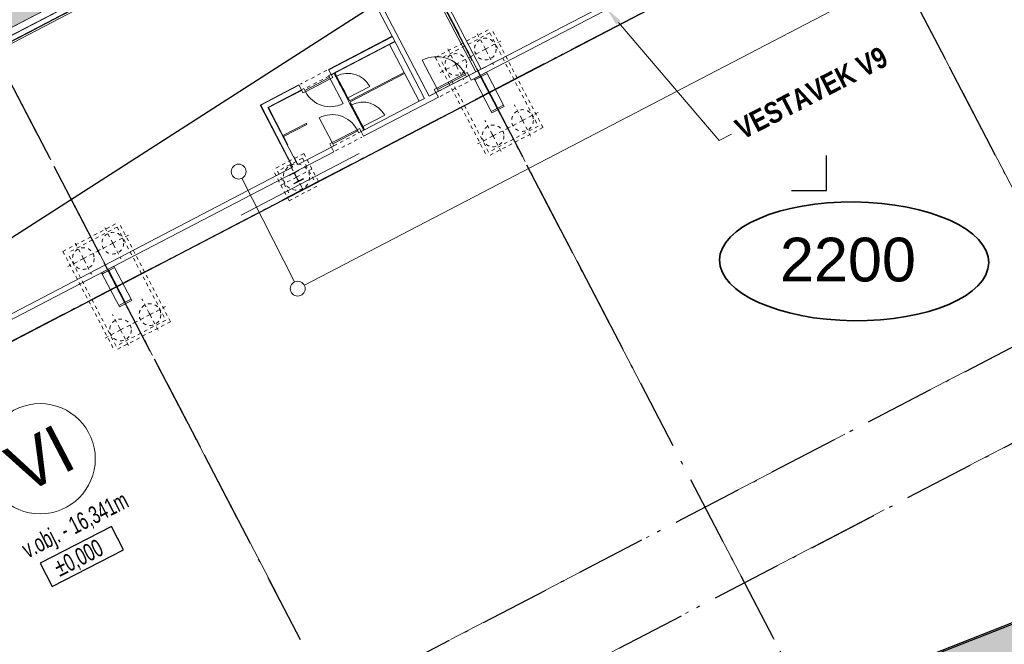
# Model space of a CAD drawing. Header units: metres. Extents: x -535942 to -530626, y -1087729 to -1086275.
# Tile 198 of 247: x -534185 to -534157, y -1086817 to -1086799. Entities that reach past the tile are written whole.
import ezdxf
from ezdxf import colors
from ezdxf.entities.mleader import LeaderData, LeaderLine
from ezdxf.enums import TextEntityAlignment as Align
from ezdxf.math import Vec2, Vec3

# ---------------------------------------------------------------- set-up
doc = ezdxf.new("R2010")
doc.units = ezdxf.units.M
for name, pattern in [('A_CARA_07', [7, 5, -2]), ('A_CARA_15', [7.6, 5, -1.3, 0, -1.3]), ('B_CARA_03', [3, 2, -1]), ('CONTINOUS', [0]), ('Čerchovaná 20mm', [3000, 2000, -500, 0, -500]), ('Čerchovaná 3mm', [5, 3, -1, 0, -1])]:
    doc.linetypes.add(name, pattern=pattern)
for name, color, linetype in [('_blok katastr', 7, 'Continuous'), ('_blok zaměření - nové', 7, 'Continuous'), ('_základy', 7, 'Continuous'), ('AG popis nové', 240, 'Continuous'), ('AG_kontaminace', 252, 'Continuous'), ('AG_srafy SS komunikace', 253, 'Continuous')]:
    doc.layers.add(name, color=color, linetype=linetype)
for name, color, linetype, lineweight in [('AG budovy tence', 240, 'Continuous', 18), ('AG budovy tluste', 240, 'Continuous', 50), ('AG_kanal splaskova', 24, 'G_POTR_627_PN', 35), ('AG_legenda', 240, 'Continuous', 35), ('CA_DVERE', 7, 'Continuous', 13), ('CA_DVERE18', 8, 'Continuous', 9), ('CA_DVERE25', 7, 'Continuous', 9), ('CA_DVERE_NEVHRA1', 3, 'Čerchovaná 3mm', 13), ('CA_NEVHRA', 3, 'A_CARA_07', 9), ('CA_OSY', 5, 'A_CARA_15', 18), ('CA_POHHRA18', 8, 'Continuous', 18), ('CA_POHHRA25', 7, 'Continuous', 25), ('CA_REZY', 1, 'Continuous', 50), ('CA_ZAKLADY25', 7, 'Continuous', 18), ('RP_kom_popis', 240, 'Continuous', 35), ('RP_kom_srafy_chodnik', 31, 'Continuous', 18), ('RP_komunikace', 240, 'Continuous', 35), ('SS_KOTY', 3, 'Continuous', 25), ('SS_TEXT5', 4, 'Continuous', 50)]:
    doc.layers.add(name, color=color, linetype=linetype, lineweight=lineweight)
doc.layers.add('AG_Demolice', color=7, linetype='Continuous', lineweight=25, true_color=0xff8000)
doc.layers.add('AG_dotčená parcela', color=7, linetype='Continuous', lineweight=30, true_color=0x007f00)
doc.layers.add('AG_revizni oblacek', color=111, linetype='Continuous', plot=False)
for name, color, linetype, true_color in [('BT_hranice_parcel', 7, 'Continuous', 0x007f00), ('BT_mapove_znacky', 7, 'Continuous', 0x007f00), ('BT_text_parcel', 7, 'Continuous', 0x007f00)]:
    doc.layers.add(name, color=color, linetype=linetype, true_color=true_color)
doc.styles.add('Annotative', font='txt')
doc.styles.add('BT_text_mapy_m', font='arial.ttf', dxfattribs={"height": 5})
doc.styles.add('PM-Poznámka', font='ARIALN.TTF', dxfattribs={"width": 0.8})
doc.styles.add('ROMANS', font='romans')
doc.styles.get("Standard").update_dxf_attribs({"font": 'ARIALN.TTF'})
doc.linetypes.add('G_POTR_627_PN', pattern='A,0.5,-1,2,-6.5,[9,hpfmlin.shx,S=1,R=0,X=0,Y=0],-6.5,2,-1,0.5', length=20)

# ---------------------------------------------------------------- blocks, each defined once
blk = doc.blocks.new('BT_symbol_319')
at = {"layer": 'BT_mapove_znacky', "lineweight": -3}
blk.add_lwpolyline([(-0.5, 0), (0.5, 0), (0.5, 1)], dxfattribs=at)
blk = doc.blocks.new('_KATASTR')
at = {"layer": 'AG_dotčená parcela', "color": 3, "lineweight": 35, "true_color": 0x00ff00}
blk.add_ellipse((-534160.859, -1086806.19), major_axis=(3.845, -0.04), ratio=0.441498, dxfattribs=at)
at = {"layer": 'BT_hranice_parcel', "lineweight": -3}
blk.add_lwpolyline([(-534124.29, -1086793.41), (-534124.09, -1086799.01), (-534126.44, -1086803.61), (-534131.44, -1086806.72), (-534166.27, -1086820.42), (-534181.33, -1086826.86), (-534198.96, -1086836), (-534207.29, -1086819.86), (-534135.23, -1086773.61), (-534124.29, -1086793.41)], dxfattribs=at)
at = {"layer": 'BT_mapove_znacky', "lineweight": -3}
blk.add_blockref('BT_symbol_319', (-534162.15, -1086804.17), dxfattribs=at)
at = {"layer": 'BT_text_parcel', "lineweight": -3, "style": 'BT_text_mapy_m'}
blk.add_text('2200', height=1.25, dxfattribs=at).set_placement((-534162.977, -1086806.764))
blk = doc.blocks.new('Zaměření - zekan')
at = {"layer": 'AG_srafy SS komunikace', "transparency": 33554516}
h = blk.add_hatch(color=256, dxfattribs=at)
h.dxf.hatch_style = 1
h.paths.add_polyline_path([(-534240.26, -1086848.01), (-534242.39, -1086848.54), (-534243.974, -1086849.136), (-534248.67, -1086851.22), (-534254.11, -1086853.75), (-534260.09, -1086856.64), (-534264.42, -1086858.86), (-534270.39, -1086862.11), (-534275.64, -1086864.95), (-534281.45, -1086868.07), (-534281.659, -1086868.183), (-534285.72, -1086869.95), (-534292.582, -1086873.477), (-534300.99, -1086878.21), (-534304.7, -1086880.03), (-534311.17, -1086883.6), (-534311.21, -1086883.69), (-534319, -1086887.9), (-534326.28, -1086891.8), (-534333.68, -1086895.85), (-534341.033, -1086899.872), (-534342.39, -1086900.59), (-534348.52, -1086904), (-534357.39, -1086909.18), (-534363.51, -1086912.76), (-534368.15, -1086915.35), (-534368.58, -1086915.38), (-534371.67, -1086917.17), (-534371.6, -1086917.36), (-534374.61, -1086918.91), (-534375.85, -1086919.55), (-534383.298, -1086923.67), (-534387.62, -1086926.167), (-534390.99, -1086928.47), (-534395.26, -1086932.19), (-534398.39, -1086935.37), (-534401.04, -1086938.71), (-534403.34, -1086942.64), (-534405.25, -1086947.26), (-534406.47, -1086948.88), (-534407.31, -1086949.26), (-534408.77, -1086950.15), (-534411.9, -1086951.42), (-534412.44, -1086951.7), (-534411.572, -1086955.25), (-534406.31, -1086953.97), (-534406.43, -1086955.99), (-534406.92, -1086958.84), (-534407.82, -1086961.82), (-534408.73, -1086963.55), (-534410.13, -1086965.71), (-534411.33, -1086966.62), (-534411.44, -1086966.66), (-534412.09, -1086967.39), (-534412.79, -1086968.05), (-534413.62, -1086968.71), (-534414.49, -1086969.26), (-534416.26, -1086969.93), (-534415.54, -1086973.73), (-534414.56, -1086973.85), (-534413.62, -1086974.05), (-534405.67, -1086972.87), (-534403.64, -1086972.67), (-534402.63, -1086972.81), (-534401.62, -1086973.13), (-534400.5, -1086973.63), (-534397.57, -1086975.25), (-534395.92, -1086976.46), (-534395, -1086977.42), (-534392.36, -1086981.04), (-534391.77, -1086982.25), (-534391.1, -1086982), (-534390.78, -1086982.85), (-534391.39, -1086983.1), (-534390.58, -1086985.29), (-534390.25, -1086986.4), (-534390.1, -1086987.69), (-534390.06, -1086988.65), (-534390.2, -1086989.8), (-534390.5, -1086990.92), (-534391.16, -1086992.45), (-534391.4, -1086992.91), (-534381.94, -1086987.31), (-534382.24, -1086986.32), (-534382.32, -1086985.31), (-534382.16, -1086984.27), (-534381.82, -1086983.34), (-534381.32, -1086982.44), (-534380.71, -1086981.63), (-534379.98, -1086980.93), (-534379.21, -1086980.3), (-534378.39, -1086979.72), (-534377.467, -1086979.211), (-534373.711, -1086977.112), (-534372.583, -1086976.508), (-534371.89, -1086976.12), (-534371.16, -1086975.66), (-534367.03, -1086973.76), (-534365.62, -1086973.12), (-534362.45, -1086971.42), (-534362.565, -1086971.198), (-534357.153, -1086968.396), (-534349.974, -1086964.676), (-534344.031, -1086961.597), (-534335.38, -1086957.063), (-534329.65, -1086954.06), (-534329.53, -1086954.31), (-534329, -1086954.29), (-534328.53, -1086954.37), (-534328.09, -1086954.52), (-534327.64, -1086954.75), (-534327.21, -1086955.13), (-534326.4, -1086956.7), (-534323.4, -1086955.17), (-534324.27, -1086953.55), (-534324.32, -1086953.03), (-534324.26, -1086952.54), (-534324.13, -1086952.05), (-534323.82, -1086951.55), (-534323.49, -1086951.1), (-534311.67, -1086944.94), (-534305.34, -1086941.6), (-534300.39, -1086939.07), (-534294.798, -1086936.104), (-534294.97, -1086935.8), (-534290.77, -1086933.636), (-534286.14, -1086931.26), (-534286.02, -1086931.42), (-534285.95, -1086931.48), (-534281.89, -1086929.385), (-534271.3, -1086923.94), (-534268.39, -1086922.44), (-534266.57, -1086921.49), (-534263.17, -1086919.71), (-534259.895, -1086918.003), (-534258.72, -1086917.39), (-534257.63, -1086916.91), (-534256.65, -1086916.73), (-534255.56, -1086916.71), (-534254.93, -1086916.98), (-534253.92, -1086917.86), (-534252.78, -1086919.28), (-534251.69, -1086920.86), (-534249.08, -1086925.78), (-534247.53, -1086928.67), (-534240.07, -1086924.81), (-534241.74, -1086921.65), (-534244.189, -1086916.906), (-534244.46, -1086916.38), (-534245.17, -1086914.8), (-534245.34, -1086913.82), (-534245.4, -1086912.79), (-534245.16, -1086911.8), (-534244.75, -1086910.85), (-534244.21, -1086909.95), (-534243.65, -1086909.23), (-534242.81, -1086908.49), (-534241.96, -1086907.93), (-534238.92, -1086906.61), (-534233.75, -1086904.35), (-534231.72, -1086903.63), (-534231.12, -1086903.38), (-534222.86, -1086899.98), (-534221.64, -1086899.45), (-534215.26, -1086896.83), (-534209.18, -1086894.35), (-534207.62, -1086893.82), (-534206.23, -1086893.48), (-534204.6, -1086893.25), (-534203.26, -1086893.19), (-534201.71, -1086893.25), (-534200.38, -1086893.427), (-534199.2, -1086893.7), (-534197.72, -1086894.19), (-534196.37, -1086894.9), (-534195.14, -1086895.82), (-534194.07, -1086896.96), (-534193.35, -1086897.92), (-534192.6, -1086899.44), (-534189.28, -1086891.78), (-534190.21, -1086891.25), (-534190.71, -1086890.67), (-534191, -1086890.06), (-534191.12, -1086889.29), (-534191.03, -1086888.49), (-534190.77, -1086887.8), (-534190.37, -1086887.08), (-534189.77, -1086886.62), (-534189.02, -1086886.35), (-534188.25, -1086886.41), (-534187.49, -1086886.8), (-534187, -1086887.35), (-534186.63, -1086888.11), (-534186.43, -1086889.03), (-534186.44, -1086889.87), (-534176.56, -1086889.35), (-534177.65, -1086886.35), (-534179.05, -1086882.57), (-534179.03, -1086882.09), (-534178.78, -1086881.7), (-534177.003, -1086880.974), (-534171.47, -1086878.73), (-534168.599, -1086877.516), (-534164.678, -1086875.911), (-534163.53, -1086875.46), (-534162.56, -1086875.05), (-534161.21, -1086874.87), (-534158.44, -1086876.72), (-534157.24, -1086876.86), (-534152.2, -1086873.32), (-534150.4, -1086872.02), (-534148.76, -1086870.34), (-534147.72, -1086869.64), (-534147.78, -1086868.94), (-534147.38, -1086868.62), (-534145.94, -1086867.86), (-534144.5, -1086867.1), (-534142.98, -1086868.83), (-534139.47, -1086866.78), (-534139.23, -1086867.11), (-534139.46, -1086867.68), (-534138.99, -1086868.33), (-534117.868, -1086863.128), (-534113.56, -1086852.87), (-534114.37, -1086851.52), (-534114.78, -1086850.57), (-534115.01, -1086849.57), (-534115.14, -1086848.49), (-534115.1, -1086846.51), (-534114.61, -1086844.2), (-534114.35, -1086844.04), (-534113.74, -1086841.96), (-534113.25, -1086840.97), (-534112.53, -1086839.04), (-534112.01, -1086837.76), (-534111.58, -1086837.05), (-534111.22, -1086836.67), (-534110.4, -1086836), (-534109.57, -1086835.59), (-534107.574, -1086834.453), (-534105.261, -1086833.135), (-534102.914, -1086831.772), (-534099.15, -1086829.58), (-534093.838, -1086826.49), (-534089.789, -1086824.133), (-534088.77, -1086823.54), (-534084.12, -1086821.01), (-534085.871, -1086817.863), (-534090.54, -1086820.46), (-534093.59, -1086822.14), (-534094.49, -1086822.57), (-534095.48, -1086822.88), (-534096.44, -1086822.95), (-534097.57, -1086822.86), (-534098.46, -1086822.57), (-534101.43, -1086820.53), (-534103.51, -1086818.2), (-534105.97, -1086814.25), (-534107.99, -1086810.23), (-534109.55, -1086807.26), (-534111.07, -1086804.41), (-534111.9, -1086802.88), (-534116.5, -1086794.06), (-534117.17, -1086792.06), (-534117.42, -1086790.69), (-534117.39, -1086789.25), (-534117.19, -1086787.5), (-534116.66, -1086785.76), (-534115.86, -1086784.28), (-534114.92, -1086782.83), (-534113.95, -1086781.82), (-534112.79, -1086780.91), (-534108.66, -1086778.44), (-534110.505, -1086775.354), (-534114.85, -1086777.87), (-534116.37, -1086778.45), (-534117.72, -1086778.78), (-534118.78, -1086778.9), (-534119.79, -1086778.87), (-534120.72, -1086778.71), (-534122.33, -1086778.24), (-534123.61, -1086777.53), (-534124.14, -1086776.51), (-534124.5, -1086775.53), (-534124.78, -1086773.93), (-534124.92, -1086772.42), (-534124.95, -1086770.88), (-534124.84, -1086769.37), (-534124.65, -1086767.87), (-534124.34, -1086766.41), (-534123.95, -1086764.94), (-534123.48, -1086763.55), (-534122.531, -1086761.319), (-534122.48, -1086761.2), (-534121.67, -1086759.91), (-534120.71, -1086758.7), (-534119.94, -1086758), (-534115.095, -1086754.803), (-534112.489, -1086753.118), (-534108.92, -1086750.81), (-534112.62, -1086746.13), (-534115.807, -1086748.182), (-534119.268, -1086750.409), (-534123.55, -1086753.29), (-534125.75, -1086754.94), (-534127.24, -1086756.26), (-534128.21, -1086757.38), (-534129.07, -1086758.68), (-534129.99, -1086760.43), (-534130.79, -1086762.3), (-534131.77, -1086765.256), (-534132.17, -1086766.67), (-534132.754, -1086769.154), (-534133.08, -1086770.92), (-534132.94, -1086773.13), (-534131.84, -1086777.78), (-534132.14, -1086777.97), (-534130.89, -1086781.58), (-534129.44, -1086783.59), (-534126.631, -1086788.645), (-534124.24, -1086793.34), (-534123.65, -1086795.82), (-534123.48, -1086797.42), (-534123.973, -1086799.534), (-534124.97, -1086801.52), (-534126.17, -1086803.45), (-534127.54, -1086804.78), (-534127.92, -1086804.75), (-534132.58, -1086807.28), (-534139.56, -1086810.01), (-534146.11, -1086812.58), (-534152.72, -1086815.14), (-534159.36, -1086817.74), (-534166.12, -1086820.4), (-534174.33, -1086823.85), (-534182.75, -1086826.87), (-534190.84, -1086831.94), (-534200.46, -1086836.84), (-534206.25, -1086839.79), (-534206.69, -1086840.05), (-534208.746, -1086841.112), (-534210.685, -1086842.126), (-534215.801, -1086844.801), (-534222.31, -1086848.04), (-534225.67, -1086849.34), (-534227.09, -1086849.34), (-534228.34, -1086849.44), (-534229.373, -1086849.268), (-534230.35, -1086849.04), (-534234.18, -1086847.95), (-534236.16, -1086847.74), (-534238.29, -1086847.76)])
h.paths.add_polyline_path([(-534391.83, -1086964.99), (-534388.99, -1086967.75), (-534389.32, -1086968.65), (-534389.03, -1086969.71), (-534388.91, -1086968.78), (-534388.57, -1086967.76), (-534388.06, -1086966.84), (-534386.87, -1086965.26), (-534384.26, -1086962.14), (-534380.15, -1086957.28), (-534377.72, -1086954.43), (-534375.258, -1086953.139), (-534377.42, -1086949), (-534378.23, -1086949.37), (-534378.17, -1086949.49), (-534379.06, -1086949.91), (-534380.6, -1086951.93), (-534380.7, -1086951.86), (-534381.58, -1086953.7), (-534381.483, -1086953.784), (-534383.82, -1086956.48), (-534386.678, -1086959.782), (-534387.92, -1086961.27), (-534389.99, -1086963.67), (-534390.75, -1086964.34), (-534391.55, -1086964.89)], flags=16)
at = {"layer": 'AG_revizni oblacek'}
blk.add_lwpolyline([(-534123.48, -1086797.42), (-534123.973, -1086799.534), (-534124.97, -1086801.52), (-534126.17, -1086803.45), (-534127.54, -1086804.78), (-534127.92, -1086804.75), (-534132.58, -1086807.28), (-534139.56, -1086810.01), (-534146.11, -1086812.58), (-534152.72, -1086815.14), (-534159.36, -1086817.74), (-534166.12, -1086820.4), (-534174.33, -1086823.85), (-534182.75, -1086826.87), (-534190.84, -1086831.94)], dxfattribs=at)
blk = doc.blocks.new('00RADA')
at = {"color": 0, "lineweight": -2}
blk.add_circle((0, 0), 4.5, dxfattribs=at)
at = {"layer": 'SS_TEXT5', "color": 0, "lineweight": -2, "style": 'ROMANS', "width": 0.8}
blk.add_attdef('1', text='', height=5, dxfattribs=at).set_placement((0, 0), align=Align.MIDDLE)
blk = doc.blocks.new('půdorys nový')
at = {"color": 251, "lineweight": 15}
for p, q in [((265.967, 75.606), (265.567, 75.606)), ((265.567, 75.606), (265.567, 75.566)), ((265.567, 75.566), (265.757, 75.566)), ((265.567, 75.565), (265.737, 75.565)), ((265.567, 74.547), (265.567, 75.565)), ((265.737, 75.565), (265.757, 75.545)), ((265.757, 75.566), (265.757, 74.546)), ((265.777, 74.546), (265.777, 75.566)), ((265.777, 75.566), (265.967, 75.566)), ((265.777, 75.545), (265.797, 75.565)), ((265.797, 75.565), (265.967, 75.565)), ((265.967, 75.566), (265.967, 75.606)), ((265.967, 75.565), (265.967, 74.547)), ((271.917, 75.606), (271.617, 75.606)), ((271.617, 75.606), (271.617, 75.592)), ((271.617, 75.592), (271.736, 75.592)), ((271.763, 75.565), (271.763, 75.357)), ((271.771, 75.357), (271.771, 75.565)), ((271.798, 75.592), (271.917, 75.592)), ((271.917, 75.592), (271.917, 75.606)), ((277.967, 75.606), (277.567, 75.606)), ((277.567, 75.606), (277.567, 75.566)), ((277.567, 75.566), (277.757, 75.566)), ((277.567, 75.565), (277.737, 75.565)), ((277.567, 74.547), (277.567, 75.565)), ((277.737, 75.565), (277.757, 75.545)), ((277.757, 75.566), (277.757, 74.546)), ((277.777, 74.546), (277.777, 75.566)), ((277.777, 75.566), (277.967, 75.566)), ((277.777, 75.545), (277.797, 75.565)), ((277.797, 75.565), (277.967, 75.565)), ((277.967, 75.566), (277.967, 75.606)), ((277.967, 75.565), (277.967, 74.547)), ((271.617, 75.33), (271.617, 75.316)), ((271.736, 75.33), (271.617, 75.33)), ((271.617, 75.316), (271.917, 75.316)), ((271.917, 75.33), (271.798, 75.33)), ((271.917, 75.316), (271.917, 75.33)), ((265.737, 74.547), (265.567, 74.547)), ((265.757, 74.567), (265.737, 74.547)), ((265.797, 74.547), (265.777, 74.567)), ((265.967, 74.547), (265.797, 74.547)), ((277.737, 74.547), (277.567, 74.547)), ((277.757, 74.567), (277.737, 74.547)), ((277.797, 74.547), (277.777, 74.567)), ((277.967, 74.547), (277.797, 74.547)), ((265.757, 74.546), (265.567, 74.546)), ((265.567, 74.546), (265.567, 74.506)), ((265.567, 74.506), (265.967, 74.506)), ((265.967, 74.546), (265.777, 74.546)), ((265.967, 74.506), (265.967, 74.546)), ((277.757, 74.546), (277.567, 74.546)), ((277.567, 74.546), (277.567, 74.506)), ((277.567, 74.506), (277.967, 74.506)), ((277.967, 74.546), (277.777, 74.546)), ((277.967, 74.506), (277.967, 74.546))]:
    blk.add_line(p, q, dxfattribs=at)
for centre, start, end in [((271.736, 75.565), 0, 90), ((271.798, 75.565), 90, 180), ((271.736, 75.357), 270, 0), ((271.798, 75.357), 180, 270)]:
    blk.add_arc(centre, 0.027, start, end, dxfattribs=at)
at = {"layer": 'CA_OSY', "color": 251, "lineweight": 15}
for p, q in [((265.767, 11.234), (265.767, 87.661)), ((277.767, 11.234), (277.767, 87.661)), ((289.769, 11.234), (289.765, 87.661)), ((224.853, 82.662), (319.849, 82.662)), ((224.853, 75.057), (318.349, 75.057)), ((23.167, 61.706), (318.349, 61.706)), ((23.167, 59.266), (318.349, 59.266))]:
    blk.add_line(p, q, dxfattribs=at)
at = {"layer": 'CA_POHHRA25', "color": 251, "lineweight": 15}
blk.add_line((269.772, 82.607), (265.771, 82.607), dxfattribs=at)
at = {"layer": 'CA_REZY', "color": 251, "lineweight": 15}
for p, q in [((276.502, 83.011), (229.032, 83.011)), ((265.917, 82.807), (271.617, 82.807))]:
    blk.add_line(p, q, dxfattribs=at)
at = {"layer": 'SS_KOTY', "color": 251, "lineweight": 15}
ref = blk.add_blockref('00RADA', (261.556, 71.703), dxfattribs=dict(at, xscale=0.3500000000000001, yscale=0.3500000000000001, zscale=0.3500000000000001, rotation=332.48655))
ref.add_attrib('1', 'VI', dxfattribs={"layer": 'SS_TEXT5', "height": 1.4, "style": 'Annotative'}).set_placement((261.556, 71.703), align=Align.MIDDLE)
blk = doc.blocks.new('A$Ce8130e3a')
at = {"layer": 'AG_revizni oblacek', "linetype": 'A_CARA_15'}
blk.add_line((24.507, -4.45), (20.464, 39.77), dxfattribs=at)
blk = doc.blocks.new('A$Ce203e9d8')
at = {"layer": 'AG_revizni oblacek', "ltscale": 0.5}
for p, q in [((-4.914, 0), (88.706, 0)), ((-4.914, -7.605), (88.706, -7.605))]:
    blk.add_line(p, q, dxfattribs=at)
blk = doc.blocks.new('přeložka náhon')
at = {"layer": 'AG_kanal splaskova', "color": 251, "lineweight": 13, "ltscale": 0.7}
for points in [[(-534176.566, -1086806.87), (-534137.743, -1086786.655)], [(-534178.349, -1086803.815), (-534176.851, -1086806.779)]]:
    blk.add_lwpolyline(points, dxfattribs=at)
at = {"layer": 'AG_kanal splaskova', "color": 251, "linetype": 'CONTINOUS', "lineweight": 13, "ltscale": 0.7}
for centre in [(-534178.444, -1086803.626), (-534176.755, -1086806.969)]:
    blk.add_circle(centre, 0.212, dxfattribs=at)
blk = doc.blocks.new('A$Cf8a33a96')
at = {"layer": 'AG_revizni oblacek', "linetype": 'Čerchovaná 20mm'}
for p, q in [((236960, -9246), (236960, 67435)), ((248960, -9246), (248960, 67435)), ((260960, -9246), (260960, 67435)), ((196046, 62435), (289987, 62435)), ((196046, 54830), (289987, 54830)), ((-6174, 41480), (290263, 41480)), ((-6174, 39040), (290263, 39040))]:
    blk.add_line(p, q, dxfattribs=at)
at = {"layer": 'CA_NEVHRA', "color": 252, "lineweight": 13}
for p, q in [((236485, 55981), (236485, 56481)), ((237435, 55981), (237435, 56481)), ((248485, 55981), (248485, 56481)), ((249435, 55981), (249435, 56481)), ((236485, 55981), (235985, 55981)), ((236485, 55981), (236485, 55931)), ((236485, 55981), (236985, 55981)), ((236485, 55931), (236485, 55481)), ((237435, 55981), (236935, 55981)), ((237435, 55981), (237435, 55931)), ((237435, 55981), (237935, 55981)), ((237435, 55931), (237435, 55481)), ((242960, 55536), (242960, 55731)), ((248485, 55981), (247985, 55981)), ((248485, 55981), (248485, 55931)), ((248485, 55981), (248985, 55981)), ((248485, 55931), (248485, 55481)), ((249435, 55981), (248935, 55981)), ((249435, 55981), (249435, 55931)), ((249435, 55981), (249935, 55981)), ((249435, 55931), (249435, 55481)), ((242960, 55231), (242960, 55536)), ((242760, 55231), (242460, 55231)), ((242960, 55231), (242760, 55231)), ((242960, 55231), (242960, 54936)), ((242960, 55231), (243160, 55231)), ((243160, 55231), (243460, 55231)), ((242960, 54936), (242960, 54731)), ((236485, 53731), (236485, 54181)), ((237435, 53731), (237435, 54181)), ((248485, 53731), (248485, 54181)), ((249435, 53731), (249435, 54181)), ((236485, 53681), (236485, 53731)), ((237435, 53681), (237435, 53731)), ((248485, 53681), (248485, 53731)), ((249435, 53681), (249435, 53731)), ((236485, 53681), (235985, 53681)), ((236485, 53681), (236985, 53681)), ((236485, 53681), (236485, 53181)), ((237435, 53681), (236935, 53681)), ((237435, 53681), (237435, 53181)), ((237435, 53681), (237935, 53681)), ((248485, 53681), (247985, 53681)), ((248485, 53681), (248985, 53681)), ((248485, 53681), (248485, 53181)), ((249435, 53681), (248935, 53681)), ((249435, 53681), (249435, 53181)), ((249435, 53681), (249935, 53681))]:
    blk.add_line(p, q, dxfattribs=at)
for centre, radius in [((236485, 55981), 310), ((237435, 55981), 310), ((248485, 55981), 310), ((249435, 55981), 310), ((242960, 55231), 375), ((236485, 53681), 310), ((237435, 53681), 310), ((248485, 53681), 310), ((249435, 53681), 310)]:
    blk.add_circle(centre, radius, dxfattribs=at)
at = {"layer": 'CA_ZAKLADY25', "color": 252, "linetype": 'B_CARA_03', "lineweight": 13}
for p, q in [((236060, 56431), (237860, 56431)), ((236060, 56431), (236060, 53231)), ((237760, 56331), (236160, 56331)), ((236160, 53331), (236160, 56331)), ((237760, 56331), (237760, 53331)), ((237860, 53231), (237860, 56431)), ((248060, 56431), (249860, 56431)), ((248060, 56431), (248060, 53231)), ((249760, 56331), (248160, 56331)), ((248160, 53331), (248160, 56331)), ((249760, 56331), (249760, 53331)), ((249860, 53231), (249860, 56431)), ((242460, 54731), (242460, 55731)), ((243460, 55731), (242460, 55731)), ((243460, 55731), (243460, 54731)), ((243360, 55631), (242560, 55631)), ((242560, 55631), (242560, 54831)), ((243360, 55631), (243360, 54831)), ((242460, 54731), (243460, 54731)), ((243360, 54831), (242560, 54831)), ((237860, 53231), (236060, 53231)), ((237760, 53331), (236160, 53331)), ((249860, 53231), (248060, 53231)), ((249760, 53331), (248160, 53331))]:
    blk.add_line(p, q, dxfattribs=at)
blk = doc.blocks.new('A$C3fb6d5f6')
at = {"layer": 'AG_revizni oblacek', "linetype": 'Čerchovaná 20mm'}
for p, q in [((36935, -15041), (36935, 7540)), ((48935, -15041), (48935, 7540)), ((60935, -15041), (60935, 7540)), ((-4209, 0), (91101, 0)), ((-4209, -7605), (91101, -7605))]:
    blk.add_line(p, q, dxfattribs=at)
at = {"layer": 'CA_DVERE', "color": 240, "lineweight": 13}
for p, q in [((45256, -5175), (45256, -5125)), ((45286, -5175), (45256, -5175)), ((45256, -5875), (45256, -5175)), ((45286, -5175), (45286, -5125)), ((45286, -5875), (45286, -5175)), ((45286, -5875), (45256, -5875)), ((45256, -5925), (45256, -5875)), ((45286, -5925), (45286, -5875)), ((45286, -5875), (45986, -5875)), ((45256, -6104), (45256, -6054)), ((45286, -6104), (45256, -6104)), ((45256, -6804), (45256, -6104)), ((45286, -6104), (45286, -6054)), ((45286, -6804), (45286, -6104)), ((45286, -6804), (45256, -6804)), ((45256, -6854), (45256, -6804)), ((45286, -6854), (45286, -6804)), ((45286, -6804), (45986, -6804))]:
    blk.add_line(p, q, dxfattribs=at)
for centre in [(45286, -5875), (45286, -6804)]:
    blk.add_arc(centre, 700, 0, 90, dxfattribs=at)
at = {"layer": 'CA_DVERE18', "color": 240, "lineweight": 13}
for p, q in [((45090, -5160), (45090, -5960)), ((47664, -6805), (47664, -5905)), ((44296, -6805), (44296, -6005)), ((47664, -6905), (48564, -6905))]:
    blk.add_line(p, q, dxfattribs=at)
for centre, radius, start, end in [((45090, -5160), 800, 180, 270), ((47664, -6805), 900, 0, 90), ((44296, -6805), 800, 0, 90)]:
    blk.add_arc(centre, radius, start, end, dxfattribs=at)
at = {"layer": 'CA_DVERE25', "color": 240, "lineweight": 13}
for p, q in [((44210, -5060), (44290, -5060)), ((44210, -5160), (44210, -5060)), ((44290, -5060), (44290, -5160)), ((45090, -5060), (45170, -5060)), ((45090, -5160), (45090, -5060)), ((45170, -5060), (45170, -5160)), ((44290, -5160), (44210, -5160)), ((44290, -5120), (45090, -5120)), ((44290, -5160), (44290, -5120)), ((45090, -5160), (44290, -5160)), ((45090, -5120), (45090, -5160)), ((45170, -5160), (45090, -5160)), ((44216, -6905), (44216, -6805)), ((44216, -6805), (44296, -6805)), ((44296, -6905), (44216, -6905)), ((44296, -6845), (44296, -6805)), ((44296, -6805), (45096, -6805)), ((44296, -6805), (44296, -6905)), ((45096, -6845), (44296, -6845)), ((45096, -6805), (45096, -6845)), ((45096, -6905), (45096, -6805)), ((45096, -6805), (45176, -6805)), ((45176, -6905), (45096, -6905)), ((45176, -6805), (45176, -6905)), ((47584, -6905), (47584, -6805)), ((47584, -6805), (47664, -6805)), ((47664, -6905), (47584, -6905)), ((47664, -6845), (47664, -6805)), ((47664, -6805), (48564, -6805)), ((47664, -6805), (47664, -6905)), ((48564, -6845), (47664, -6845)), ((48564, -6805), (48564, -6845)), ((48564, -6905), (48564, -6805)), ((48564, -6805), (48644, -6805)), ((48644, -6905), (48564, -6905)), ((48644, -6805), (48644, -6905))]:
    blk.add_line(p, q, dxfattribs=at)
at = {"layer": 'CA_DVERE_NEVHRA1', "color": 240, "lineweight": 13}
for p, q in [((45115, -4900), (44265, -4900)), ((45090, -5075), (44290, -5075)), ((45256, -5175), (45256, -5875)), ((45286, -5875), (45286, -5175)), ((45256, -6104), (45256, -6804)), ((45286, -6804), (45286, -6104)), ((44296, -6905), (45096, -6905)), ((47664, -6905), (48564, -6905)), ((44271, -7055), (45121, -7055)), ((47639, -7055), (48589, -7055))]:
    blk.add_line(p, q, dxfattribs=at)
at = {"layer": 'CA_POHHRA18', "color": 240, "lineweight": 13}
blk.add_line((44835, -7440), (41035, -7440), dxfattribs=at)
at = {"layer": 'CA_POHHRA25', "color": 240, "lineweight": 13}
for p, q in [((44210, -4912), (42978, -4912)), ((42978, -4912), (42978, -6905)), ((44210, -5062), (43128, -5062)), ((43128, -5062), (43128, -6905)), ((47214, -4912), (45170, -4912)), ((47214, -5062), (45170, -5062)), ((47214, -4900), (47214, -6905)), ((45286, -5075), (45256, -5075)), ((47044, -6905), (47044, -5075)), ((47214, -5075), (47044, -5075)), ((43140, -5975), (43140, -6005)), ((45256, -6905), (45286, -6905)), ((47044, -6905), (47214, -6905))]:
    blk.add_line(p, q, dxfattribs=at)
at = {"layer": 'CA_REZY', "color": 240, "lineweight": 13}
for p, q in [((27105, 150), (39870, 150)), ((47214, 150), (47214, -4900)), ((47364, -6905), (47364, 150)), ((48864, 150), (48864, -6905)), ((49039, -6905), (49039, 150)), ((44210, -4900), (42965, -4900)), ((42965, -4900), (42965, -6905)), ((44210, -5060), (44210, -4900)), ((47214, -4900), (45170, -4900)), ((45170, -4900), (45170, -5060)), ((43140, -5075), (44210, -5075)), ((43140, -5975), (43140, -5075)), ((45170, -5075), (45256, -5075)), ((45256, -5075), (45256, -5125)), ((45256, -5125), (45286, -5125)), ((45286, -5075), (47044, -5075)), ((45286, -5125), (45286, -5075)), ((43890, -5975), (43140, -5975)), ((43140, -6005), (43890, -6005)), ((43140, -6275), (43140, -6005)), ((43890, -6005), (43890, -5975)), ((45256, -5925), (45256, -6054)), ((45286, -5925), (45256, -5925)), ((45256, -6054), (45286, -6054)), ((45286, -5975), (45286, -5925)), ((47044, -5975), (45286, -5975)), ((45286, -6054), (45286, -6005)), ((45286, -6005), (47044, -6005)), ((43140, -6905), (43140, -6635)), ((42965, -6905), (32665, -6905)), ((44216, -6905), (43140, -6905)), ((44216, -6905), (43140, -6905)), ((44216, -7055), (44216, -6905)), ((45256, -6905), (45176, -6905)), ((45176, -6905), (45176, -7055)), ((45256, -6854), (45256, -6905)), ((45286, -6854), (45256, -6854)), ((45286, -6905), (45286, -6854)), ((47044, -6905), (45286, -6905)), ((47044, -6905), (45286, -6905)), ((49475, -6905), (47364, -6905)), ((47584, -6905), (47364, -6905)), ((47584, -7055), (47584, -6905)), ((48864, -6905), (48644, -6905)), ((48644, -6905), (48644, -7055)), ((55585, -6905), (49039, -6905)), ((32665, -7055), (44216, -7055)), ((45176, -7055), (47584, -7055)), ((48644, -7055), (55505, -7055))]:
    blk.add_line(p, q, dxfattribs=at)
blk = doc.blocks.new('komunikace')
at = {"layer": 'RP_kom_srafy_chodnik', "transparency": 33554559}
h = blk.add_hatch(color=256, dxfattribs=at)
h.dxf.hatch_style = 1
edge = h.paths.add_edge_path()
edge.add_arc((-534190.597, -1086800.657), 0.51, 230.6022, 297.5134)
edge.add_arc((-534190.579, -1086800.676), 0.485, 296.6384, 366.3416)
edge.add_line((-534190.097, -1086800.622), (-534189.502, -1086800.312))
edge.add_arc((-534189.178, -1086799.918), 0.51, 230.6022, 297.5135)
edge.add_arc((-534189.159, -1086799.938), 0.484, 296.5119, 366.4681)
edge.add_line((-534188.678, -1086799.883), (-534188.075, -1086799.569))
edge.add_arc((-534187.755, -1086799.205), 0.485, 228.6767, 298.4671)
edge.add_arc((-534187.74, -1086799.198), 0.484, 296.5271, 366.383)
edge.add_line((-534187.259, -1086799.144), (-534186.709, -1086798.857))
edge.add_arc((-534186.386, -1086798.351), 0.6, 237.5235, 297.5034)
edge.add_arc((-534186.386, -1086798.351), 0.6, 297.5058, 357.5211)
edge.add_line((-534185.787, -1086798.377), (-534185.245, -1086798.095))
edge.add_arc((-534184.925, -1086797.71), 0.501, 230.2905, 298.3517)
edge.add_arc((-534184.912, -1086797.703), 0.501, 296.6705, 364.7411)
edge.add_line((-534184.413, -1086797.662), (-534183.826, -1086797.356))
edge.add_arc((-534183.502, -1086796.962), 0.51, 230.6096, 297.5061)
edge.add_arc((-534183.491, -1086796.973), 0.495, 296.9797, 365.5701)
edge.add_line((-534182.998, -1086796.925), (-534182.761, -1086796.801))
edge.add_arc((-534182.437, -1086796.407), 0.511, 230.629, 297.442)
edge.add_arc((-534182.517, -1086796.331), 0.615, 300.766, 357.9022)
edge.add_line((-534181.902, -1086796.354), (-534181.697, -1086796.247))
edge.add_arc((-534181.373, -1086795.853), 0.51, 230.6022, 297.5134)
edge.add_arc((-534181.354, -1086795.872), 0.484, 296.5119, 366.4681)
edge.add_line((-534180.873, -1086795.818), (-534180.633, -1086795.693))
edge.add_arc((-534180.306, -1086795.292), 0.517, 230.8432, 296.8719)
edge.add_arc((-534180.317, -1086795.297), 0.517, 298.1532, 364.1855)
edge.add_line((-534179.801, -1086795.259), (-534179.569, -1086795.138))
edge.add_arc((-534179.244, -1086794.741), 0.513, 230.7157, 297.201)
edge.add_arc((-534179.249, -1086794.744), 0.514, 297.8313, 364.3057)
edge.add_line((-534178.736, -1086794.705), (-534178.504, -1086794.584))
edge.add_arc((-534178.179, -1086794.186), 0.514, 230.7288, 297.1726)
edge.add_arc((-534178.185, -1086794.189), 0.514, 297.8558, 364.2966)
edge.add_line((-534177.672, -1086794.151), (-534177.44, -1086794.03))
edge.add_arc((-534177.114, -1086793.631), 0.515, 230.7731, 297.0531)
edge.add_arc((-534177.122, -1086793.634), 0.515, 297.9755, 364.2521)
edge.add_line((-534176.608, -1086793.596), (-534176.376, -1086793.475))
edge.add_arc((-534176.055, -1086793.089), 0.502, 230.3119, 298.2776)
edge.add_arc((-534176.044, -1086793.083), 0.502, 296.7531, 364.7112)
edge.add_line((-534175.544, -1086793.042), (-534175.311, -1086792.921))
edge.add_arc((-534174.987, -1086792.525), 0.512, 230.6591, 297.3613)
edge.add_arc((-534174.99, -1086792.527), 0.512, 297.6657, 364.3677)
edge.add_line((-534174.479, -1086792.488), (-534174.247, -1086792.367))
edge.add_arc((-534173.924, -1086791.973), 0.51, 230.6022, 297.5134)
edge.add_arc((-534173.924, -1086791.973), 0.51, 297.5134, 364.4247)
edge.add_line((-534173.415, -1086791.933), (-534173.183, -1086791.812))
edge.add_arc((-534172.859, -1086791.418), 0.51, 230.6022, 297.5134)
edge.add_arc((-534172.859, -1086791.418), 0.51, 297.5134, 364.4247)
edge.add_line((-534172.351, -1086791.379), (-534172.119, -1086791.258))
edge.add_arc((-534171.795, -1086790.863), 0.511, 230.629, 297.442)
edge.add_arc((-534171.874, -1086790.788), 0.615, 300.766, 357.9022)
edge.add_line((-534171.259, -1086790.81), (-534171.054, -1086790.704))
edge.add_arc((-534170.731, -1086790.31), 0.51, 230.6022, 297.5135)
edge.add_arc((-534170.711, -1086790.329), 0.484, 296.5119, 366.4681)
edge.add_line((-534170.23, -1086790.274), (-534169.99, -1086790.149))
edge.add_arc((-534169.663, -1086789.748), 0.517, 230.8432, 296.8719)
edge.add_arc((-534169.674, -1086789.754), 0.517, 298.1532, 364.1855)
edge.add_line((-534169.158, -1086789.716), (-534168.926, -1086789.595))
edge.add_arc((-534168.601, -1086789.198), 0.513, 230.7157, 297.201)
edge.add_arc((-534168.606, -1086789.2), 0.514, 297.8313, 364.3057)
edge.add_line((-534168.094, -1086789.162), (-534167.862, -1086789.041))
edge.add_arc((-534167.536, -1086788.643), 0.514, 230.7288, 297.1726)
edge.add_arc((-534167.542, -1086788.646), 0.514, 297.8558, 364.2966)
edge.add_line((-534167.029, -1086788.607), (-534166.797, -1086788.486))
edge.add_arc((-534166.471, -1086788.087), 0.515, 230.7731, 297.0531)
edge.add_arc((-534166.479, -1086788.091), 0.515, 297.9755, 364.2521)
edge.add_line((-534165.965, -1086788.053), (-534165.733, -1086787.932))
edge.add_arc((-534165.413, -1086787.546), 0.502, 230.3119, 298.2776)
edge.add_arc((-534165.401, -1086787.54), 0.502, 296.7531, 364.7112)
edge.add_line((-534164.901, -1086787.498), (-534164.669, -1086787.378))
edge.add_arc((-534164.344, -1086786.982), 0.512, 230.6591, 297.3613)
edge.add_arc((-534164.347, -1086786.983), 0.512, 297.6657, 364.3677)
edge.add_line((-534163.836, -1086786.944), (-534163.604, -1086786.823))
edge.add_arc((-534163.281, -1086786.429), 0.51, 230.6022, 297.5134)
edge.add_arc((-534163.281, -1086786.429), 0.51, 297.5134, 364.4247)
edge.add_line((-534162.772, -1086786.39), (-534162.54, -1086786.269))
edge.add_arc((-534162.216, -1086785.875), 0.51, 230.6022, 297.5134)
edge.add_arc((-534162.216, -1086785.875), 0.51, 297.5134, 364.4247)
edge.add_line((-534161.708, -1086785.835), (-534161.476, -1086785.715))
edge.add_arc((-534161.15, -1086785.315), 0.515, 230.7807, 297.0393)
edge.add_arc((-534161.158, -1086785.319), 0.515, 297.9861, 364.2478)
edge.add_line((-534160.644, -1086785.281), (-534160.412, -1086785.16))
edge.add_arc((-534160.088, -1086784.766), 0.51, 230.6022, 297.5134)
edge.add_arc((-534160.088, -1086784.766), 0.51, 297.5135, 364.4247)
edge.add_line((-534159.579, -1086784.727), (-534159.347, -1086784.606))
edge.add_arc((-534159.024, -1086784.213), 0.509, 230.5614, 297.6225)
edge.add_arc((-534159.022, -1086784.212), 0.509, 297.4043, 364.4656)
edge.add_line((-534158.515, -1086784.172), (-534158.283, -1086784.051))
edge.add_arc((-534157.959, -1086783.657), 0.51, 230.6022, 297.5134)
edge.add_arc((-534157.959, -1086783.657), 0.51, 297.5134, 364.4247)
edge.add_line((-534157.451, -1086783.618), (-534157.219, -1086783.497))
edge.add_arc((-534156.891, -1086783.093), 0.521, 230.955, 296.5799)
edge.add_arc((-534156.906, -1086783.101), 0.521, 298.4411, 364.0778)
edge.add_line((-534156.387, -1086783.064), (-534156.154, -1086782.943))
edge.add_arc((-534155.829, -1086782.546), 0.513, 230.7043, 297.2417)
edge.add_arc((-534155.834, -1086782.548), 0.513, 297.7849, 364.3229)
edge.add_line((-534155.322, -1086782.509), (-534155.09, -1086782.388))
edge.add_arc((-534154.76, -1086781.978), 0.527, 231.1582, 296.049)
edge.add_arc((-534154.783, -1086781.991), 0.527, 298.9633, 363.8833)
edge.add_line((-534154.258, -1086781.955), (-534154.026, -1086781.834))
edge.add_arc((-534153.703, -1086781.443), 0.507, 230.5092, 297.7622)
edge.add_arc((-534153.699, -1086781.441), 0.507, 297.2643, 364.5181)
edge.add_line((-534153.194, -1086781.401), (-534152.962, -1086781.28))
edge.add_arc((-534152.639, -1086780.888), 0.507, 230.5121, 297.7544)
edge.add_arc((-534152.635, -1086780.886), 0.507, 297.2721, 364.5152)
edge.add_line((-534152.129, -1086780.846), (-534151.897, -1086780.725))
edge.add_arc((-534151.572, -1086780.327), 0.514, 230.7449, 297.134)
edge.add_arc((-534151.578, -1086780.33), 0.514, 297.8919, 364.283)
edge.add_line((-534151.065, -1086780.292), (-534150.833, -1086780.171))
edge.add_arc((-534150.505, -1086779.767), 0.521, 230.96, 296.5667)
edge.add_arc((-534150.52, -1086779.775), 0.521, 298.457, 364.0701)
edge.add_line((-534150.001, -1086779.738), (-534149.769, -1086779.617))
edge.add_arc((-534149.445, -1086779.223), 0.51, 230.6022, 297.5134)
edge.add_arc((-534149.445, -1086779.223), 0.51, 297.5135, 364.4247)
edge.add_line((-534148.937, -1086779.183), (-534148.704, -1086779.062))
edge.add_arc((-534148.387, -1086778.683), 0.495, 230.0805, 298.9236)
edge.add_arc((-534148.365, -1086778.672), 0.495, 296.0933, 364.9563)
edge.add_line((-534147.872, -1086778.629), (-534147.64, -1086778.508))
edge.add_arc((-534147.312, -1086778.104), 0.52, 230.9384, 296.6233)
edge.add_arc((-534147.327, -1086778.112), 0.52, 298.3982, 364.0938)
edge.add_line((-534146.808, -1086778.075), (-534146.576, -1086777.954))
edge.add_arc((-534146.254, -1086777.565), 0.504, 230.4071, 298.0366)
edge.add_arc((-534146.246, -1086777.561), 0.504, 296.9921, 364.6137)
edge.add_line((-534145.744, -1086777.52), (-534143.694, -1086776.453))
edge.add_line((-534143.694, -1086776.453), (-534143.049, -1086777.69))
edge.add_line((-534143.049, -1086777.69), (-534218.197, -1086816.832))
edge.add_line((-534218.197, -1086816.832), (-534214.85, -1086823.257))
edge.add_line((-534214.85, -1086823.257), (-534215.863, -1086823.775))
edge.add_line((-534215.863, -1086823.775), (-534216.988, -1086821.62))
edge.add_arc((-534217.441, -1086821.855), 0.51, 27.5135, 94.4247)
edge.add_line((-534217.48, -1086821.347), (-534217.786, -1086820.76))
edge.add_arc((-534218.18, -1086820.436), 0.51, 320.6022, 387.5135)
edge.add_arc((-534218.18, -1086820.436), 0.51, 27.5052, 94.4329)
edge.add_line((-534218.219, -1086819.928), (-534218.525, -1086819.341))
edge.add_arc((-534218.914, -1086819.019), 0.505, 320.4173, 388.0071)
edge.add_arc((-534218.918, -1086819.012), 0.505, 27.02, 94.6095)
edge.add_line((-534218.958, -1086818.509), (-534219.264, -1086817.922))
edge.add_arc((-534219.658, -1086817.598), 0.51, 320.6022, 387.5134)
edge.add_arc((-534219.658, -1086817.598), 0.51, 27.5135, 94.4247)
edge.add_line((-534219.697, -1086817.09), (-534220.003, -1086816.503))
edge.add_arc((-534220.41, -1086816.173), 0.524, 320.9473, 345.6306)
edge.add_arc((-534220.157, -1086816.214), 0.27, 340.8829, 375.0986)
edge.add_line((-534219.897, -1086816.144), (-534219.302, -1086815.834))
edge.add_arc((-534218.978, -1086815.44), 0.51, 230.6022, 297.5134)
edge.add_arc((-534218.96, -1086815.458), 0.485, 296.6384, 366.3416)
edge.add_line((-534218.478, -1086815.405), (-534217.883, -1086815.095))
edge.add_arc((-534217.559, -1086814.701), 0.51, 230.6022, 297.5134)
edge.add_arc((-534217.539, -1086814.72), 0.484, 296.5119, 366.4681)
edge.add_line((-534217.059, -1086814.666), (-534216.456, -1086814.352))
edge.add_arc((-534216.136, -1086813.988), 0.485, 228.6767, 298.4671)
edge.add_arc((-534216.121, -1086813.98), 0.484, 296.5271, 366.383)
edge.add_line((-534215.64, -1086813.927), (-534215.089, -1086813.64))
edge.add_arc((-534214.767, -1086813.134), 0.6, 237.5235, 297.5034)
edge.add_arc((-534214.767, -1086813.134), 0.6, 297.5058, 357.5211)
edge.add_line((-534214.168, -1086813.16), (-534213.626, -1086812.878))
edge.add_arc((-534213.306, -1086812.492), 0.501, 230.2905, 298.3517)
edge.add_arc((-534213.293, -1086812.486), 0.501, 296.6705, 364.7411)
edge.add_line((-534212.794, -1086812.444), (-534212.207, -1086812.138))
edge.add_arc((-534211.883, -1086811.744), 0.51, 230.6096, 297.5061)
edge.add_arc((-534211.872, -1086811.756), 0.495, 296.9797, 365.5701)
edge.add_line((-534211.379, -1086811.707), (-534210.788, -1086811.399))
edge.add_arc((-534210.464, -1086811.005), 0.51, 230.6022, 290.0863)
edge.add_arc((-534210.464, -1086811.005), 0.51, 290.0863, 364.4247)
edge.add_line((-534209.955, -1086810.966), (-534209.369, -1086810.66))
edge.add_arc((-534209.045, -1086810.266), 0.51, 230.6022, 297.5134)
edge.add_arc((-534209.027, -1086810.285), 0.485, 296.6384, 366.3416)
edge.add_line((-534208.544, -1086810.231), (-534207.994, -1086809.944))
edge.add_arc((-534207.672, -1086809.438), 0.6, 237.5135, 297.5134)
edge.add_arc((-534207.671, -1086809.439), 0.599, 297.4609, 357.566)
edge.add_line((-534207.073, -1086809.464), (-534206.53, -1086809.182))
edge.add_arc((-534206.207, -1086808.788), 0.51, 230.605, 297.5107)
edge.add_arc((-534206.206, -1086808.788), 0.51, 297.4893, 364.4489)
edge.add_line((-534205.698, -1086808.748), (-534205.111, -1086808.443))
edge.add_arc((-534204.788, -1086808.049), 0.51, 230.6022, 297.5134)
edge.add_arc((-534204.77, -1086808.067), 0.485, 296.6384, 366.3416)
edge.add_line((-534204.287, -1086808.014), (-534203.692, -1086807.704))
edge.add_arc((-534203.369, -1086807.31), 0.51, 230.6022, 297.5135)
edge.add_arc((-534203.349, -1086807.329), 0.484, 296.5119, 366.4681)
edge.add_line((-534202.868, -1086807.274), (-534202.265, -1086806.96))
edge.add_arc((-534201.945, -1086806.596), 0.485, 228.6767, 298.4671)
edge.add_arc((-534201.93, -1086806.589), 0.484, 296.5271, 366.383)
edge.add_line((-534201.449, -1086806.535), (-534200.899, -1086806.249))
edge.add_arc((-534200.577, -1086805.742), 0.6, 237.5235, 297.5034)
edge.add_arc((-534200.577, -1086805.743), 0.6, 297.5058, 357.5211)
edge.add_line((-534199.977, -1086805.769), (-534199.435, -1086805.486))
edge.add_arc((-534199.115, -1086805.101), 0.501, 230.2905, 298.3517)
edge.add_arc((-534199.102, -1086805.094), 0.501, 296.6705, 364.7411)
edge.add_line((-534198.603, -1086805.053), (-534198.016, -1086804.747))
edge.add_arc((-534197.692, -1086804.353), 0.51, 230.6096, 297.5061)
edge.add_arc((-534197.681, -1086804.364), 0.495, 296.9797, 365.5701)
edge.add_line((-534197.189, -1086804.316), (-534196.597, -1086804.008))
edge.add_arc((-534196.273, -1086803.614), 0.51, 230.6022, 290.0863)
edge.add_arc((-534196.273, -1086803.614), 0.51, 290.0863, 364.4247)
edge.add_line((-534195.765, -1086803.575), (-534195.178, -1086803.269))
edge.add_arc((-534194.854, -1086802.875), 0.51, 230.6022, 297.5134)
edge.add_arc((-534194.836, -1086802.893), 0.485, 296.6384, 366.3416)
edge.add_line((-534194.354, -1086802.84), (-534193.804, -1086802.553))
edge.add_arc((-534193.482, -1086802.047), 0.6, 237.5135, 297.5134)
edge.add_arc((-534193.481, -1086802.048), 0.599, 297.4609, 357.566)
edge.add_line((-534192.882, -1086802.073), (-534192.34, -1086801.791))
edge.add_arc((-534192.016, -1086801.396), 0.51, 230.605, 297.5107)
edge.add_arc((-534192.016, -1086801.397), 0.51, 297.4893, 364.4489)
edge.add_line((-534191.508, -1086801.357), (-534190.921, -1086801.051))
at = {"layer": 'RP_komunikace', "lineweight": 13}
blk.add_lwpolyline([(-534143.049, -1086777.69), (-534218.197, -1086816.832)], dxfattribs=at)

msp = doc.modelspace()

# ---------------------------------------------------------------- hatches: boundary and pattern name
at = {"layer": 'AG_Demolice', "lineweight": -3}
h = msp.add_hatch(dxfattribs=at)
h.set_pattern_fill('ANSI31', color=253, scale=0.3)
h.set_pattern_definition([(72.51345, (0, 0), (-0.9084826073, 0.28620901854), [])])
edge = h.paths.add_edge_path()
edge.add_line((-534348.841, -1086934.302), (-534347.968, -1086936.438))
edge.add_line((-534347.968, -1086936.438), (-534319.478, -1086924.592))
edge.add_line((-534319.478, -1086924.592), (-534274.751, -1086905.167))
edge.add_line((-534274.751, -1086905.167), (-534233.125, -1086875.625))
edge.add_line((-534233.125, -1086875.625), (-534152.599, -1086830.989))
edge.add_line((-534152.599, -1086830.989), (-534105.758, -1086810.767))
edge.add_line((-534105.758, -1086810.767), (-534106.669, -1086808.657))
edge.add_line((-534106.669, -1086808.657), (-534153.614, -1086828.924))
edge.add_line((-534153.614, -1086828.924), (-534203.732, -1086856.704))
edge.add_line((-534203.732, -1086856.704), (-534235.331, -1086874.349))
edge.add_line((-534235.331, -1086874.349), (-534275.887, -1086903.154))
edge.add_line((-534275.887, -1086903.154), (-534320.377, -1086922.476))
edge.add_line((-534320.377, -1086922.476), (-534348.838, -1086934.311))

# ---------------------------------------------------------------- linework, layer by layer
at = {"layer": 'AG popis nové', "color": 251}
msp.add_lwpolyline([(-534183.775, -1086815.477), (-534181.733, -1086814.433), (-534182.074, -1086813.766), (-534184.116, -1086814.809)], close=True, dxfattribs=at)

# ---------------------------------------------------------------- block references
at = {"layer": '_blok katastr', "lineweight": -3}
msp.add_blockref('_KATASTR', (0, 0), dxfattribs=at)
at = {"layer": '_blok zaměření - nové', "linetype": 'ByBlock'}
msp.add_blockref('Zaměření - zekan', (0, 0), dxfattribs=at)
at = {"layer": '_základy', "xscale": 0.001, "yscale": 0.001, "zscale": 0.001, "rotation": 27.51344999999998}
msp.add_blockref('A$Cf8a33a96', (-534366.759, -1086965.005), dxfattribs=at)
at = {"layer": 'AG budovy tence', "rotation": 27.51344999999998}
msp.add_blockref('A$Ce203e9d8', (-534217.37, -1086816.795), dxfattribs=at)
at = {"layer": 'AG budovy tluste'}
msp.add_blockref('přeložka náhon', (0, 0), dxfattribs=at)
at = {"layer": 'AG_kontaminace', "lineweight": -3, "rotation": 22.29023066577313}
msp.add_blockref('A$Ce8130e3a', (-534167.242, -1086861.083), dxfattribs=at)
at = {"layer": 'CA_REZY', "xscale": 0.001, "yscale": 0.001, "zscale": 0.001, "rotation": 27.51344999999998}
msp.add_blockref('A$C3fb6d5f6', (-534218.199, -1086817.227), dxfattribs=at)
at = {"layer": 'RP_kom_popis'}
msp.add_blockref('komunikace', (0, 0), dxfattribs=at)

# ---------------------------------------------------------------- texts
at = {"layer": 'AG popis nové', "color": 251, "style": 'PM-Poznámka', "width": 0.8}
for s, p in [('v.obj. - 16,341m', (-534184.469, -1086814.681)), ('%%P0,000', (-534183.558, -1086815.208))]:
    msp.add_text(s, height=0.5, rotation=27.0709, dxfattribs=at).set_placement(p)

# ---------------------------------------------------------------- next in the draw order: leaders
at = {"layer": 'AG_legenda'}
ml = msp.add_multileader_mtext('Standard', dxfattribs=at)
ml.set_content('{\\fArial Narrow|b1|i0|c238|p34;VESTAVEK V9}', color=256)
ml.set_leader_properties(color=256, linetype='Continuous', lineweight=13)
ml.build(insert=Vec2(0, 0))
ml.multileader.update_dxf_attribs({"has_text_frame": 1, "text_left_attachment_type": 2, "text_right_attachment_type": 2, "dogleg_length": 2, "arrow_head_size": 0.5, "scale": 0.2})
ctx = ml.context
ctx.base_point, ctx.scale, ctx.char_height, ctx.arrow_head_size, ctx.landing_gap_size, ctx.plane_origin, ctx.plane_x_axis, ctx.plane_y_axis = Vec3(-534164.36, -1086802.559), 0.2, 0.6, 0.5, 0.2, Vec3(-534074.371, -1086727.304), Vec3(0.88938, 0.457168), Vec3(-0.457168, 0.88938)
ctx.left_attachment, ctx.right_attachment = 2, 2
notes = []
notes.append((ctx, [(1, (1, 1, 0), (-534164.716, -1086802.742), (0.88938, 0.457168), 0.4, [(0, [(-534167.916, -1086798.991)], 0, [])])]))
ctx.mtext.insert, ctx.mtext.text_direction, ctx.mtext.rotation, ctx.mtext.defined_height, ctx.mtext.flow_direction = Vec3(-534164.324, -1086802.191), Vec3(0.88938, 0.457168), 0.474809, 0.454, 5
ctx.mtext.has_bg_fill, ctx.mtext.bg_color, ctx.mtext.bg_scale_factor, ctx.mtext.bg_transparency, ctx.mtext.use_window_bg_color = 1, -1027028792, 1.5, 0, 1
for ctx, leaders in notes:
    for number, flags, end, landing, length, lines in leaders:
        leader = LeaderData()
        leader.index, (leader.has_last_leader_line, leader.has_dogleg_vector, leader.attachment_direction) = number, flags
        leader.last_leader_point, leader.dogleg_vector, leader.dogleg_length = Vec3(end), Vec3(landing), length
        for number, points, colour, breaks in lines:
            line = LeaderLine()
            line.index, line.vertices, line.color, line.breaks = number, Vec3.list(points), colors.encode_raw_color(colour), breaks
            leader.lines.append(line)
        ctx.leaders.append(leader)

# ---------------------------------------------------------------- next in the draw order: block references
at = {"layer": 'AG budovy tence', "rotation": 27.51344999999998}
msp.add_blockref('půdorys nový', (-534382.965, -1086996.251), dxfattribs=at)

doc.saveas('drawing.dxf')
